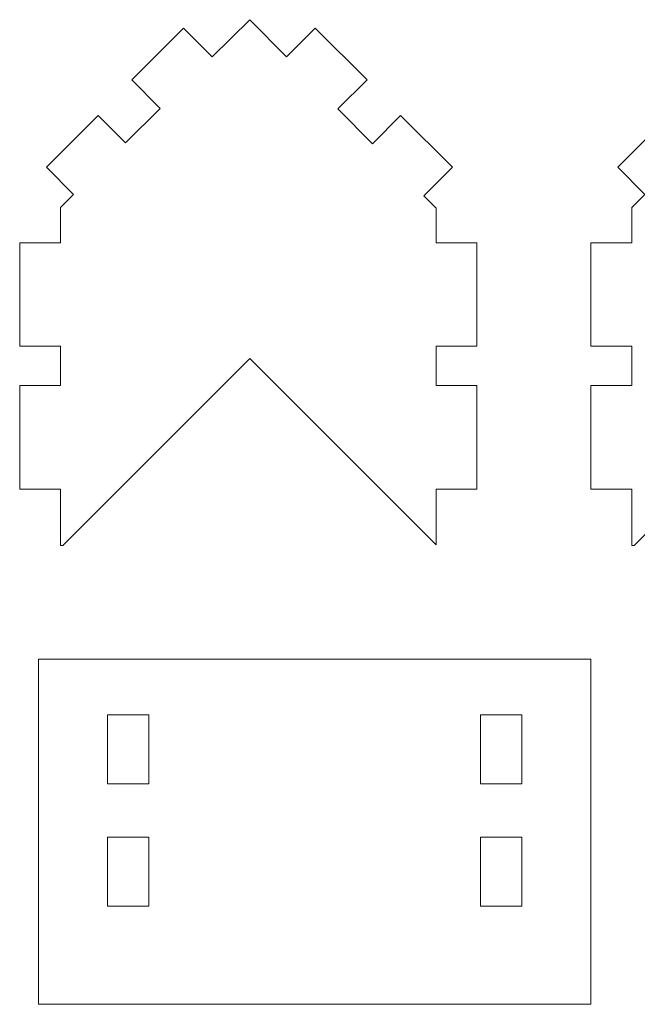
# Model space of a CAD drawing. Header units: millimetres. Extents: x -285 to 176, y -252 to 158.
# Tile 105 of 256: x -285 to -240, y 76 to 148. Entities that reach past the tile are written whole.
import ezdxf

# ---------------------------------------------------------------- set-up
doc = ezdxf.new("R2010")
doc.units = ezdxf.units.MM
doc.header["$MEASUREMENT"] = 0
doc.layers.add('Layer 1', color=7, linetype='Continuous')

msp = doc.modelspace()

# ---------------------------------------------------------------- linework, layer by layer
at = {"layer": 'Layer 1', "color": 1, "lineweight": 9}
for points, knots in [([(-281.7794, 131.4324), (-281.7794, 131.4324), (-281.7794, 133.9901), (-281.7794, 133.9901), (-281.7794, 133.9901), (-281.7794, 133.9901), (-280.834, 134.9285), (-280.834, 134.9285), (-280.834, 134.9285), (-280.834, 134.9285), (-282.7919, 136.8899), (-282.7919, 136.8899), (-282.7919, 136.8899), (-282.7919, 136.8899), (-279.0454, 140.6364), (-279.0454, 140.6364), (-279.0454, 140.6364), (-279.0454, 140.6364), (-277.0699, 138.6608), (-277.0699, 138.6608), (-277.0699, 138.6608), (-277.0699, 138.6608), (-274.551, 141.1585), (-274.551, 141.1585), (-274.551, 141.1585), (-274.551, 141.1585), (-276.6147, 143.2258), (-276.6147, 143.2258), (-276.6147, 143.2258), (-276.6147, 143.2258), (-272.8683, 146.9723), (-272.8683, 146.9723), (-272.8683, 146.9723), (-272.8683, 146.9723), (-270.7868, 144.8874), (-270.7868, 144.8874), (-270.7868, 144.8874), (-270.7868, 144.8874), (-268.0705, 147.5826), (-268.0705, 147.5826), (-268.0705, 147.5826), (-268.0705, 147.5826), (-265.4106, 144.8909), (-265.4106, 144.8909), (-265.4106, 144.8909), (-265.4106, 144.8909), (-263.3291, 146.9723), (-263.3291, 146.9723), (-263.3291, 146.9723), (-263.3291, 146.9723), (-259.5826, 143.2258), (-259.5826, 143.2258), (-259.5826, 143.2258), (-259.5826, 143.2258), (-261.6852, 141.1197), (-261.6852, 141.1197), (-261.6852, 141.1197), (-261.6852, 141.1197), (-259.1911, 138.5973), (-259.1911, 138.5973), (-259.1911, 138.5973), (-259.1911, 138.5973), (-257.152, 140.6364), (-257.152, 140.6364), (-257.152, 140.6364), (-257.152, 140.6364), (-253.402, 136.8899), (-253.402, 136.8899), (-253.402, 136.8899), (-253.402, 136.8899), (-255.4657, 134.8261), (-255.4657, 134.8261), (-255.4657, 134.8261), (-255.4657, 134.8261), (-254.5767, 133.9265), (-254.5767, 133.9265), (-254.5767, 133.9265), (-254.5767, 133.9265), (-254.5767, 131.4324), (-254.5767, 131.4324), (-254.5767, 131.4324), (-254.5767, 131.4324), (-251.6416, 131.4324), (-251.6416, 131.4324), (-251.6416, 131.4324), (-251.6416, 131.4324), (-251.6416, 123.9324), (-251.6416, 123.9324), (-251.6416, 123.9324), (-251.6416, 123.9324), (-254.5767, 123.9324), (-254.5767, 123.9324), (-254.5767, 123.9324), (-254.5767, 123.9324), (-254.5767, 121.0819), (-254.5767, 121.0819), (-254.5767, 121.0819), (-254.5767, 121.0819), (-251.6416, 121.0819), (-251.6416, 121.0819), (-251.6416, 121.0819), (-251.6416, 121.0819), (-251.6416, 113.5819), (-251.6416, 113.5819), (-251.6416, 113.5819), (-251.6416, 113.5819), (-254.5767, 113.5819), (-254.5767, 113.5819), (-254.5767, 113.5819), (-254.5767, 113.5819), (-254.5767, 109.5531), (-254.5767, 109.5531), (-254.5767, 109.5531), (-254.5767, 109.5531), (-268.0705, 123.0469), (-268.0705, 123.0469), (-268.0705, 123.0469), (-268.0705, 123.0469), (-281.6101, 109.5073), (-281.6101, 109.5073), (-281.6101, 109.5073), (-281.6101, 109.5073), (-281.7794, 109.5073), (-281.7794, 109.5073), (-281.7794, 109.5073), (-281.7794, 109.5073), (-281.7794, 113.5819), (-281.7794, 113.5819), (-281.7794, 113.5819), (-281.7794, 113.5819), (-284.7251, 113.5819), (-284.7251, 113.5819), (-284.7251, 113.5819), (-284.7251, 113.5819), (-284.7251, 121.0819), (-284.7251, 121.0819), (-284.7251, 121.0819), (-284.7251, 121.0819), (-281.7794, 121.0819), (-281.7794, 121.0819), (-281.7794, 121.0819), (-281.7794, 121.0819), (-281.7794, 123.9324), (-281.7794, 123.9324), (-281.7794, 123.9324), (-281.7794, 123.9324), (-284.7251, 123.9324), (-284.7251, 123.9324), (-284.7251, 123.9324), (-284.7251, 123.9324), (-284.7251, 131.4324), (-284.7251, 131.4324), (-284.7251, 131.4324), (-284.7251, 131.4324), (-281.7794, 131.4324), (-281.7794, 131.4324)], [0, 0, 0, 0, 0.025, 0.025, 0.025, 0.025, 0.05, 0.05, 0.05, 0.05, 0.075, 0.075, 0.075, 0.075, 0.1, 0.1, 0.1, 0.1, 0.125, 0.125, 0.125, 0.125, 0.15, 0.15, 0.15, 0.15, 0.175, 0.175, 0.175, 0.175, 0.2, 0.2, 0.2, 0.2, 0.225, 0.225, 0.225, 0.225, 0.25, 0.25, 0.25, 0.25, 0.275, 0.275, 0.275, 0.275, 0.3, 0.3, 0.3, 0.3, 0.325, 0.325, 0.325, 0.325, 0.35, 0.35, 0.35, 0.35, 0.375, 0.375, 0.375, 0.375, 0.4, 0.4, 0.4, 0.4, 0.425, 0.425, 0.425, 0.425, 0.45, 0.45, 0.45, 0.45, 0.475, 0.475, 0.475, 0.475, 0.5, 0.5, 0.5, 0.5, 0.525, 0.525, 0.525, 0.525, 0.55, 0.55, 0.55, 0.55, 0.575, 0.575, 0.575, 0.575, 0.6, 0.6, 0.6, 0.6, 0.625, 0.625, 0.625, 0.625, 0.65, 0.65, 0.65, 0.65, 0.675, 0.675, 0.675, 0.675, 0.7, 0.7, 0.7, 0.7, 0.725, 0.725, 0.725, 0.725, 0.75, 0.75, 0.75, 0.75, 0.775, 0.775, 0.775, 0.775, 0.8, 0.8, 0.8, 0.8, 0.825, 0.825, 0.825, 0.825, 0.85, 0.85, 0.85, 0.85, 0.875, 0.875, 0.875, 0.875, 0.9, 0.9, 0.9, 0.9, 0.925, 0.925, 0.925, 0.925, 0.95, 0.95, 0.95, 0.95, 1, 1, 1, 1]), ([(-240.4268, 131.4324), (-240.4268, 131.4324), (-240.4268, 133.9901), (-240.4268, 133.9901), (-240.4268, 133.9901), (-240.4268, 133.9901), (-239.4778, 134.9285), (-239.4778, 134.9285), (-239.4778, 134.9285), (-239.4778, 134.9285), (-241.4393, 136.8899), (-241.4393, 136.8899), (-241.4393, 136.8899), (-241.4393, 136.8899), (-237.6928, 140.6364), (-237.6928, 140.6364), (-237.6928, 140.6364), (-237.6928, 140.6364), (-235.7137, 138.6609), (-235.7137, 138.6609), (-235.7137, 138.6609), (-235.7137, 138.6609), (-233.1949, 141.1585), (-233.1949, 141.1585), (-233.1949, 141.1585), (-233.1949, 141.1585), (-235.2622, 143.2258), (-235.2622, 143.2258), (-235.2622, 143.2258), (-235.2622, 143.2258), (-231.5157, 146.9723), (-231.5157, 146.9723), (-231.5157, 146.9723), (-231.5157, 146.9723), (-229.4308, 144.8874), (-229.4308, 144.8874), (-229.4308, 144.8874), (-229.4308, 144.8874), (-226.7143, 147.5826), (-226.7143, 147.5826), (-226.7143, 147.5826), (-226.7143, 147.5826), (-224.0544, 144.8909), (-224.0544, 144.8909), (-224.0544, 144.8909), (-224.0544, 144.8909), (-221.9731, 146.9723), (-221.9731, 146.9723), (-221.9731, 146.9723), (-221.9731, 146.9723), (-218.2265, 143.2223), (-218.2265, 143.2223), (-218.2265, 143.2223), (-218.2265, 143.2223), (-220.3291, 141.1197), (-220.3291, 141.1197), (-220.3291, 141.1197), (-220.3291, 141.1197), (-217.8349, 138.5974), (-217.8349, 138.5974), (-217.8349, 138.5974), (-217.8349, 138.5974), (-215.7959, 140.6364), (-215.7959, 140.6364), (-215.7959, 140.6364), (-215.7959, 140.6364), (-212.0494, 136.8899), (-212.0494, 136.8899), (-212.0494, 136.8899), (-212.0494, 136.8899), (-214.1096, 134.8262), (-214.1096, 134.8262), (-214.1096, 134.8262), (-214.1096, 134.8262), (-213.2206, 133.9266), (-213.2206, 133.9266), (-213.2206, 133.9266), (-213.2206, 133.9266), (-213.2206, 131.4324), (-213.2206, 131.4324), (-213.2206, 131.4324), (-213.2206, 131.4324), (-210.2855, 131.4324), (-210.2855, 131.4324), (-210.2855, 131.4324), (-210.2855, 131.4324), (-210.2855, 123.9324), (-210.2855, 123.9324), (-210.2855, 123.9324), (-210.2855, 123.9324), (-213.2206, 123.9324), (-213.2206, 123.9324), (-213.2206, 123.9324), (-213.2206, 123.9324), (-213.2206, 121.082), (-213.2206, 121.082), (-213.2206, 121.082), (-213.2206, 121.082), (-210.2855, 121.082), (-210.2855, 121.082), (-210.2855, 121.082), (-210.2855, 121.082), (-210.2855, 113.5819), (-210.2855, 113.5819), (-210.2855, 113.5819), (-210.2855, 113.5819), (-213.2206, 113.5819), (-213.2206, 113.5819), (-213.2206, 113.5819), (-213.2206, 113.5819), (-213.2206, 109.5532), (-213.2206, 109.5532), (-213.2206, 109.5532), (-213.2206, 109.5532), (-226.7143, 123.0469), (-226.7143, 123.0469), (-226.7143, 123.0469), (-226.7143, 123.0469), (-240.2575, 109.5073), (-240.2575, 109.5073), (-240.2575, 109.5073), (-240.2575, 109.5073), (-240.4268, 109.5073), (-240.4268, 109.5073), (-240.4268, 109.5073), (-240.4268, 109.5073), (-240.4268, 113.5819), (-240.4268, 113.5819), (-240.4268, 113.5819), (-240.4268, 113.5819), (-243.3725, 113.5819), (-243.3725, 113.5819), (-243.3725, 113.5819), (-243.3725, 113.5819), (-243.3725, 121.082), (-243.3725, 121.082), (-243.3725, 121.082), (-243.3725, 121.082), (-240.4268, 121.082), (-240.4268, 121.082), (-240.4268, 121.082), (-240.4268, 121.082), (-240.4268, 123.9324), (-240.4268, 123.9324), (-240.4268, 123.9324), (-240.4268, 123.9324), (-243.3725, 123.9324), (-243.3725, 123.9324), (-243.3725, 123.9324), (-243.3725, 123.9324), (-243.3725, 131.4324), (-243.3725, 131.4324), (-243.3725, 131.4324), (-243.3725, 131.4324), (-240.4268, 131.4324), (-240.4268, 131.4324)], [0, 0, 0, 0, 0.025, 0.025, 0.025, 0.025, 0.05, 0.05, 0.05, 0.05, 0.075, 0.075, 0.075, 0.075, 0.1, 0.1, 0.1, 0.1, 0.125, 0.125, 0.125, 0.125, 0.15, 0.15, 0.15, 0.15, 0.175, 0.175, 0.175, 0.175, 0.2, 0.2, 0.2, 0.2, 0.225, 0.225, 0.225, 0.225, 0.25, 0.25, 0.25, 0.25, 0.275, 0.275, 0.275, 0.275, 0.3, 0.3, 0.3, 0.3, 0.325, 0.325, 0.325, 0.325, 0.35, 0.35, 0.35, 0.35, 0.375, 0.375, 0.375, 0.375, 0.4, 0.4, 0.4, 0.4, 0.425, 0.425, 0.425, 0.425, 0.45, 0.45, 0.45, 0.45, 0.475, 0.475, 0.475, 0.475, 0.5, 0.5, 0.5, 0.5, 0.525, 0.525, 0.525, 0.525, 0.55, 0.55, 0.55, 0.55, 0.575, 0.575, 0.575, 0.575, 0.6, 0.6, 0.6, 0.6, 0.625, 0.625, 0.625, 0.625, 0.65, 0.65, 0.65, 0.65, 0.675, 0.675, 0.675, 0.675, 0.7, 0.7, 0.7, 0.7, 0.725, 0.725, 0.725, 0.725, 0.75, 0.75, 0.75, 0.75, 0.775, 0.775, 0.775, 0.775, 0.8, 0.8, 0.8, 0.8, 0.825, 0.825, 0.825, 0.825, 0.85, 0.85, 0.85, 0.85, 0.875, 0.875, 0.875, 0.875, 0.9, 0.9, 0.9, 0.9, 0.925, 0.925, 0.925, 0.925, 0.95, 0.95, 0.95, 0.95, 1, 1, 1, 1]), ([(-243.3725, 101.2735), (-243.3725, 101.2735), (-243.3725, 76.2722), (-243.3725, 76.2722), (-243.3725, 76.2722), (-243.3725, 76.2722), (-283.3705, 76.2722), (-283.3705, 76.2722), (-283.3705, 76.2722), (-283.3705, 76.2722), (-283.3705, 101.2735), (-283.3705, 101.2735), (-283.3705, 101.2735), (-283.3705, 101.2735), (-243.3725, 101.2735), (-243.3725, 101.2735)], [0, 0, 0, 0, 0.2, 0.2, 0.2, 0.2, 0.4, 0.4, 0.4, 0.4, 0.6, 0.6, 0.6, 0.6, 1, 1, 1, 1]), ([(-278.3715, 97.2342), (-278.3715, 97.2342), (-278.3715, 92.2353), (-278.3715, 92.2353), (-278.3715, 92.2353), (-278.3715, 92.2353), (-275.3694, 92.2353), (-275.3694, 92.2353), (-275.3694, 92.2353), (-275.3694, 92.2353), (-275.373, 97.2342), (-275.373, 97.2342), (-275.373, 97.2342), (-275.373, 97.2342), (-278.3715, 97.2342), (-278.3715, 97.2342)], [0, 0, 0, 0, 0.2, 0.2, 0.2, 0.2, 0.4, 0.4, 0.4, 0.4, 0.6, 0.6, 0.6, 0.6, 1, 1, 1, 1]), ([(-251.37, 97.2342), (-251.37, 97.2342), (-251.37, 92.2354), (-251.37, 92.2354), (-251.37, 92.2354), (-251.37, 92.2354), (-248.3714, 92.2354), (-248.3714, 92.2354), (-248.3714, 92.2354), (-248.3714, 92.2354), (-248.3714, 97.2342), (-248.3714, 97.2342), (-248.3714, 97.2342), (-248.3714, 97.2342), (-251.37, 97.2342), (-251.37, 97.2342)], [0, 0, 0, 0, 0.2, 0.2, 0.2, 0.2, 0.4, 0.4, 0.4, 0.4, 0.6, 0.6, 0.6, 0.6, 1, 1, 1, 1]), ([(-278.3715, 88.3865), (-278.3715, 88.3865), (-278.3715, 83.3877), (-278.3715, 83.3877), (-278.3715, 83.3877), (-278.3715, 83.3877), (-275.3694, 83.3877), (-275.3694, 83.3877), (-275.3694, 83.3877), (-275.3694, 83.3877), (-275.3694, 88.3865), (-275.3694, 88.3865), (-275.3694, 88.3865), (-275.3694, 88.3865), (-278.3715, 88.3865), (-278.3715, 88.3865)], [0, 0, 0, 0, 0.2, 0.2, 0.2, 0.2, 0.4, 0.4, 0.4, 0.4, 0.6, 0.6, 0.6, 0.6, 1, 1, 1, 1]), ([(-251.37, 88.3865), (-251.37, 88.3865), (-251.37, 83.3877), (-251.37, 83.3877), (-251.37, 83.3877), (-251.37, 83.3877), (-248.3714, 83.3877), (-248.3714, 83.3877), (-248.3714, 83.3877), (-248.3714, 83.3877), (-248.3714, 88.3865), (-248.3714, 88.3865), (-248.3714, 88.3865), (-248.3714, 88.3865), (-251.37, 88.3865), (-251.37, 88.3865)], [0, 0, 0, 0, 0.2, 0.2, 0.2, 0.2, 0.4, 0.4, 0.4, 0.4, 0.6, 0.6, 0.6, 0.6, 1, 1, 1, 1])]:
    msp.add_open_spline(points, degree=3, knots=knots, dxfattribs=at)

doc.saveas('drawing.dxf')
